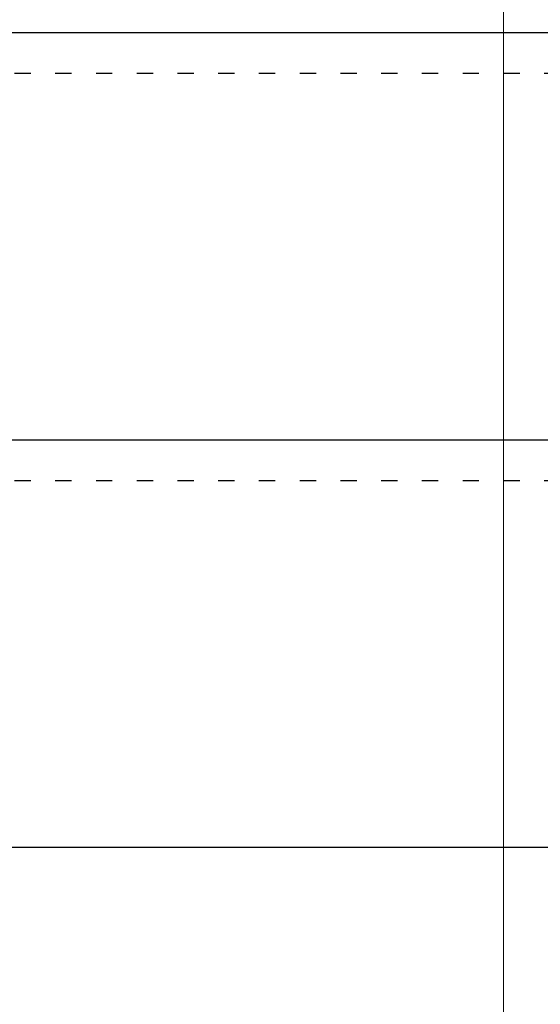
# Model space of a CAD drawing. Header units: millimetres. Extents: x -31 to 6803, y 0 to 664.
# Tile 52 of 119: x 1167 to 1206, y 143 to 216. Entities that reach past the tile are written whole.
import ezdxf

# ---------------------------------------------------------------- set-up
doc = ezdxf.new("R2010")
doc.units = ezdxf.units.MM
doc.linetypes.add('ACAD_ISO03W100', pattern=[30, 12, -18])
doc.layers.add('!POMOCNICZE', color=8, linetype='Continuous', plot=False)
doc.layers.add('ramka', color=9, linetype='Continuous', lineweight=20)

msp = doc.modelspace()

# ---------------------------------------------------------------- linework, layer by layer
at = {"layer": '!POMOCNICZE'}
for p, q in [((3, 215), (6803, 215)), ((3, 185), (6803, 185)), ((3, 155), (6803, 155))]:
    msp.add_line(p, q, dxfattribs=at)
at = {"layer": '!POMOCNICZE', "linetype": 'ACAD_ISO03W100', "ltscale": 0.1}
for p, q in [((3, 212), (6803, 212)), ((3, 182), (6803, 182))]:
    msp.add_line(p, q, dxfattribs=at)
at = {"layer": 'ramka', "ltscale": 5}
msp.add_line((1203, 275), (1203, 5), dxfattribs=at)

doc.saveas('drawing.dxf')
